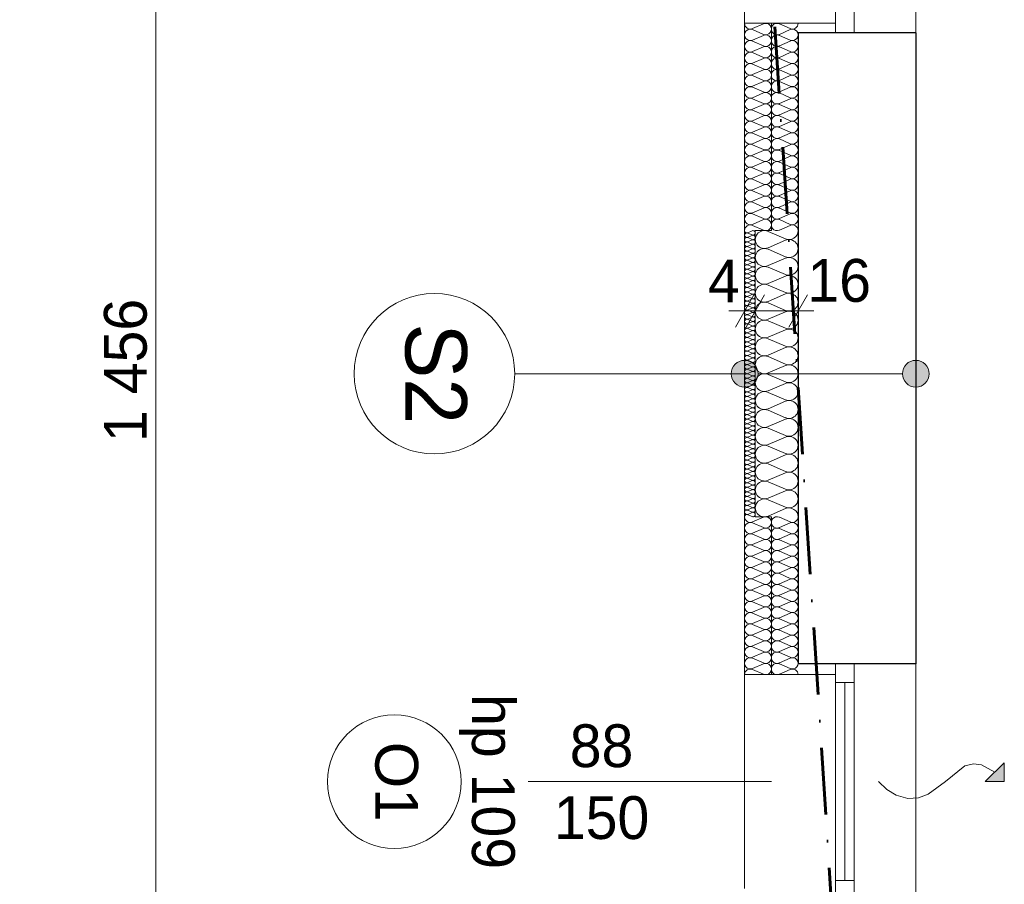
# Model space of a CAD drawing. Extents: x -613240 to -325500, y -25863 to 152403.
# Tile 45 of 254: x -433196 to -429514, y 28129 to 31361. Entities that reach past the tile are written whole.
import ezdxf

# ---------------------------------------------------------------- set-up
doc = ezdxf.new("R2010")
doc.units = 0
doc.header["$MEASUREMENT"] = 0
doc.linetypes.add('Kreski i kropki', pattern=[450, 250, -100, 0, -100])
for name, color, linetype in [('A-Okna', 7, 'Continuous'), ('Arch ocieplenie', 7, 'Continuous'), ('Arch opisy', 7, 'Continuous'), ('Inwent Izolacje', 7, 'Continuous'), ('INWENT WYMIARY', 7, 'Continuous')]:
    doc.layers.add(name, color=color, linetype=linetype)
for name, color, linetype, lineweight, true_color in [('A-Okna_Nr_Pióra__9', 7, 'Continuous', 13, 0x3dad99), ('Arch ocieplenie_Nr_Pióra__9', 7, 'Continuous', 13, 0x3dad99), ('Arch opisy okien_Nr_Pióra__9', 7, 'Continuous', 13, 0x3dad99), ('Arch opisy_Nr_Pióra__9', 7, 'Continuous', 13, 0x3dad99), ('Arch wykończenie_Nr_Pióra__3', 7, 'Continuous', 18, 0xff6600), ('Inwent Izolacje_Nr_Pióra__2', 7, 'Continuous', 13, 0x7f7f7f), ('INWENT.ŚCIANY_Nr_Pióra__2', 7, 'Continuous', 13, 0x7f7f7f)]:
    doc.layers.add(name, color=color, linetype=linetype, lineweight=lineweight, true_color=true_color)
for name, color, linetype, lineweight in [('Arch opisy_Nr_Pióra__1', 7, 'Continuous', 25), ('Arch opisy_Nr_Pióra__21', 7, 'Continuous', 9), ('INWENT KONST. DREWNIANA_Nr_Pióra__20', 1, 'Continuous', 60), ('INWENT WYMIARY_Nr_Pióra__21', 7, 'Continuous', 9), ('INWENT. OKNA_Nr_Pióra__21', 7, 'Continuous', 9), ('INWENT. OKNA_Nr_Pióra__5', 7, 'Continuous', 13), ('INWENT.ŚCIANY_Nr_Pióra__1', 7, 'Continuous', 25), ('INWENT.ŚCIANY_Nr_Pióra__21', 7, 'Continuous', 9)]:
    doc.layers.add(name, color=color, linetype=linetype, lineweight=lineweight)
doc.styles.add('GENERATED_STYLE_1', font='txt')
doc.styles.add('GENERATED_STYLE_10', font='arial.ttf')
doc.styles.add('GENERATED_STYLE_5', font='txt')
doc.dimstyles.new('GENERATED_STYLE__2', dxfattribs={"dimtxt": 160.000002, "dimasz": 91.2, "dimexe": 0.18, "dimexo": 0, "dimgap": 0.09, "dimtad": 1, "dimtih": 1, "dimtoh": 1, "dimdec": 0, "dimlfac": 0.1, "dimzin": 0, "dimdsep": 46, "dimtxsty": 'GENERATED_STYLE_1', "dimblk": 'ARROWHEAD_2', "dimblk1": 'ARROWHEAD_2', "dimblk2": 'ARROWHEAD_2', "dimcen": 0.09, "dimclrd": 7, "dimclre": 7, "dimclrt": 7, "dimazin": 0, "dimtfac": 1, "dimtdec": 4, "dimtmove": 0, "dimatfit": 3, "dimfxl": 0, "dimtolj": 1, "dimtzin": 0, "dimarcsym": 0})
doc.dimstyles.new('GENERATED_STYLE__3', dxfattribs={"dimtxt": 160.000002, "dimasz": 91.2, "dimexe": 0.18, "dimexo": 0, "dimgap": 0.09, "dimtad": 1, "dimdec": 0, "dimlfac": 0.1, "dimzin": 0, "dimdsep": 46, "dimtxsty": 'GENERATED_STYLE_1', "dimblk": 'ARROWHEAD_2', "dimblk1": 'ARROWHEAD_2', "dimblk2": 'ARROWHEAD_2', "dimcen": 0.09, "dimclrd": 7, "dimclre": 7, "dimclrt": 7, "dimazin": 0, "dimtfac": 1, "dimtdec": 4, "dimtmove": 0, "dimatfit": 3, "dimfxl": 0, "dimtolj": 1, "dimtzin": 0, "dimarcsym": 0})

# ---------------------------------------------------------------- blocks, each defined once
blk = doc.blocks.new('Izolacja cieplna 14_13', base_point=(-430484.9, 30572.6))
at = {"layer": 'Arch ocieplenie_Nr_Pióra__9', "linetype": 'Continuous'}
for p, q in [((-430456.9, 30571.9), (-430473, 30564.8)), ((-430473, 30563.4), (-430456.9, 30556.3)), ((-430456.9, 30554.9), (-430473, 30547.8)), ((-430473, 30546.4), (-430456.9, 30539.4)), ((-430456.9, 30537.9), (-430473, 30530.9)), ((-430473, 30529.4), (-430456.9, 30522.4)), ((-430456.9, 30520.9), (-430473, 30513.9)), ((-430473, 30512.5), (-430456.9, 30505.4)), ((-430456.9, 30504), (-430473, 30496.9)), ((-430473, 30495.5), (-430456.9, 30488.4)), ((-430456.9, 30487), (-430473, 30479.9)), ((-430473, 30478.5), (-430456.9, 30471.4)), ((-430456.9, 30470), (-430473, 30462.9)), ((-430473, 30461.5), (-430456.9, 30454.4)), ((-430456.9, 30453), (-430473, 30445.9)), ((-430473, 30444.5), (-430456.9, 30437.5)), ((-430456.9, 30436), (-430473, 30429)), ((-430473, 30427.5), (-430456.9, 30420.5)), ((-430456.9, 30419), (-430473, 30412)), ((-430473, 30410.5), (-430456.9, 30403.5)), ((-430456.9, 30402.1), (-430473, 30395)), ((-430473, 30393.6), (-430456.9, 30386.5)), ((-430456.9, 30385.1), (-430473, 30378)), ((-430473, 30376.6), (-430456.9, 30369.5)), ((-430456.9, 30368.1), (-430473, 30361)), ((-430473, 30359.6), (-430456.9, 30352.5)), ((-430456.9, 30351.1), (-430473, 30344)), ((-430473, 30342.6), (-430456.9, 30335.5)), ((-430456.9, 30334.1), (-430473, 30327.1)), ((-430473, 30325.6), (-430456.9, 30318.6)), ((-430456.9, 30317.1), (-430473, 30310.1)), ((-430473, 30308.6), (-430456.9, 30301.6)), ((-430456.9, 30300.2), (-430473, 30293.1)), ((-430473, 30291.7), (-430456.9, 30284.6)), ((-430456.9, 30283.2), (-430473, 30276.1)), ((-430473, 30274.7), (-430456.9, 30267.6)), ((-430456.9, 30266.2), (-430473, 30259.1)), ((-430473, 30257.7), (-430456.9, 30250.6)), ((-430456.9, 30249.2), (-430473, 30242.1)), ((-430473, 30240.7), (-430456.9, 30233.6)), ((-430456.9, 30232.2), (-430473, 30225.2)), ((-430473, 30223.7), (-430456.9, 30216.7)), ((-430456.9, 30215.2), (-430473, 30208.2)), ((-430473, 30206.7), (-430456.9, 30199.7)), ((-430456.9, 30198.2), (-430473, 30191.2)), ((-430473, 30189.8), (-430456.9, 30182.7)), ((-430456.9, 30181.3), (-430473, 30174.2)), ((-430473, 30172.8), (-430456.9, 30165.7)), ((-430456.9, 30164.3), (-430473, 30157.2)), ((-430473, 30155.8), (-430456.9, 30148.7)), ((-430456.9, 30147.3), (-430473, 30140.2)), ((-430473, 30138.8), (-430456.9, 30131.7)), ((-430456.9, 30130.3), (-430473, 30123.2)), ((-430473, 30121.8), (-430456.9, 30114.8)), ((-430456.9, 30113.3), (-430473, 30106.3)), ((-430473, 30104.8), (-430456.9, 30097.8)), ((-430456.9, 30096.3), (-430473, 30089.3)), ((-430473, 30087.9), (-430456.9, 30080.8)), ((-430456.9, 30079.4), (-430473, 30072.3)), ((-430473, 30070.9), (-430456.9, 30063.8)), ((-430456.9, 30062.4), (-430473, 30055.3)), ((-430473, 30053.9), (-430456.9, 30046.8)), ((-430456.9, 30045.4), (-430473, 30038.3)), ((-430473, 30036.9), (-430456.9, 30029.8)), ((-430456.9, 30028.4), (-430473, 30021.3)), ((-430473, 30019.9), (-430456.9, 30012.8)), ((-430456.9, 30011.4), (-430473, 30004.4)), ((-430473, 30002.9), (-430456.9, 29995.9)), ((-430456.9, 29994.4), (-430473, 29987.4)), ((-430473, 29985.9), (-430456.9, 29978.9)), ((-430456.9, 29977.5), (-430473, 29970.4)), ((-430473, 29969), (-430456.9, 29961.9)), ((-430456.9, 29960.5), (-430473, 29953.4)), ((-430473, 29952), (-430456.9, 29944.9)), ((-430456.9, 29943.5), (-430473, 29936.4)), ((-430473, 29935), (-430456.9, 29927.9)), ((-430456.9, 29926.5), (-430473, 29919.4)), ((-430473, 29918), (-430456.9, 29910.9)), ((-430456.9, 29909.5), (-430473, 29902.5)), ((-430473, 29901), (-430456.9, 29894)), ((-430456.9, 29892.5), (-430473, 29885.5)), ((-430473, 29884), (-430456.9, 29877)), ((-430456.9, 29875.5), (-430473, 29868.5)), ((-430473, 29867.1), (-430456.9, 29860)), ((-430456.9, 29858.6), (-430473, 29851.5)), ((-430473, 29850.1), (-430456.9, 29843)), ((-430456.9, 29841.6), (-430473, 29834.5)), ((-430473, 29833.1), (-430456.9, 29826)), ((-430456.9, 29824.6), (-430473, 29817.5)), ((-430473, 29816.1), (-430456.9, 29809)), ((-430456.9, 29807.6), (-430473, 29800.5)), ((-430473, 29799.1), (-430456.9, 29792.1)), ((-430456.9, 29790.6), (-430473, 29783.6)), ((-430473, 29782.1), (-430456.9, 29775.1)), ((-430456.9, 29773.6), (-430473, 29766.6)), ((-430473, 29765.2), (-430456.9, 29758.1)), ((-430456.9, 29756.7), (-430473, 29749.6)), ((-430473, 29748.2), (-430456.9, 29741.1)), ((-430456.9, 29739.7), (-430473, 29732.6)), ((-430473, 29731.2), (-430456.9, 29724.1)), ((-430456.9, 29722.7), (-430473, 29715.6)), ((-430473, 29714.2), (-430456.9, 29707.1)), ((-430456.9, 29705.7), (-430473, 29698.6)), ((-430473, 29697.2), (-430456.9, 29690.2)), ((-430456.9, 29688.7), (-430473, 29681.7)), ((-430473, 29680.2), (-430456.9, 29673.2)), ((-430456.9, 29671.7), (-430473, 29664.7)), ((-430473, 29663.2), (-430456.9, 29656.2)), ((-430456.9, 29654.8), (-430473, 29647.7)), ((-430473, 29646.3), (-430456.9, 29639.2)), ((-430456.9, 29637.8), (-430473, 29630.7)), ((-430473, 29629.3), (-430456.9, 29622.2)), ((-430456.9, 29620.8), (-430473, 29613.7)), ((-430473, 29612.3), (-430456.9, 29605.2)), ((-430456.9, 29603.8), (-430473, 29596.7)), ((-430473, 29595.3), (-430456.9, 29588.2)), ((-430456.9, 29586.8), (-430473, 29579.8)), ((-430473, 29578.3), (-430456.9, 29571.3)), ((-430456.9, 29569.8), (-430473, 29562.8)), ((-430473, 29561.3), (-430456.9, 29554.3)), ((-430456.9, 29552.9), (-430473, 29545.8)), ((-430473, 29544.4), (-430456.9, 29537.3)), ((-430456.9, 29535.9), (-430473, 29528.8)), ((-430473, 29527.4), (-430456.9, 29520.3)), ((-430456.9, 29518.9), (-430473, 29511.8)), ((-430473, 29510.4), (-430456.9, 29503.3))]:
    blk.add_line(p, q, dxfattribs=at)
for centre, start_param, end_param in [((-430476.4, 30555.6), 1.158004, 5.125183), ((-430476.4, 30572.6), 3.141593, 5.125182), ((-430453.5, 30564.1), 4.299595, 8.266775), ((-430476.4, 30538.6), 1.158004, 5.125183), ((-430476.4, 30521.7), 1.158004, 5.125183), ((-430453.5, 30547.1), 4.299595, 8.266775), ((-430453.5, 30530.2), 4.299595, 8.266775), ((-430453.5, 30513.2), 4.299595, 8.266775), ((-430476.4, 30504.7), 1.158004, 5.125183), ((-430476.4, 30487.7), 1.158004, 5.125183), ((-430453.5, 30496.2), 4.299595, 8.266775), ((-430453.5, 30479.2), 4.299595, 8.266775), ((-430476.4, 30470.7), 1.158004, 5.125183), ((-430476.4, 30453.7), 1.158004, 5.125183), ((-430453.5, 30462.2), 4.299595, 8.266775), ((-430453.5, 30445.2), 4.299595, 8.266775), ((-430476.4, 30436.7), 1.158004, 5.125183), ((-430476.4, 30419.8), 1.158004, 5.125183), ((-430476.4, 30402.8), 1.158004, 5.125183), ((-430453.5, 30428.2), 4.299595, 8.266775), ((-430453.5, 30411.3), 4.299595, 8.266775), ((-430476.4, 30385.8), 1.158004, 5.125183), ((-430476.4, 30368.8), 1.158004, 5.125183), ((-430453.5, 30394.3), 4.299595, 8.266775), ((-430453.5, 30377.3), 4.299595, 8.266775), ((-430476.4, 30351.8), 1.158004, 5.125183), ((-430476.4, 30334.8), 1.158004, 5.125183), ((-430453.5, 30360.3), 4.299595, 8.266775), ((-430453.5, 30343.3), 4.299595, 8.266775), ((-430476.4, 30317.8), 1.158004, 5.125183), ((-430476.4, 30300.9), 1.158004, 5.125183), ((-430453.5, 30326.3), 4.299595, 8.266775), ((-430453.5, 30309.4), 4.299595, 8.266775), ((-430453.5, 30292.4), 4.299595, 8.266775), ((-430476.4, 30283.9), 1.158004, 5.125183), ((-430476.4, 30266.9), 1.158004, 5.125183), ((-430453.5, 30275.4), 4.299595, 8.266775), ((-430453.5, 30258.4), 4.299595, 8.266775), ((-430476.4, 30249.9), 1.158004, 5.125183), ((-430476.4, 30232.9), 1.158004, 5.125183), ((-430453.5, 30241.4), 4.299595, 8.266775), ((-430453.5, 30224.4), 4.299595, 8.266775), ((-430476.4, 30215.9), 1.158004, 5.125183), ((-430476.4, 30199), 1.158004, 5.125183), ((-430476.4, 30182), 1.158004, 5.125183), ((-430453.5, 30207.5), 4.299595, 8.266775), ((-430453.5, 30190.5), 4.299595, 8.266775), ((-430476.4, 30165), 1.158004, 5.125183), ((-430476.4, 30148), 1.158004, 5.125183), ((-430453.5, 30173.5), 4.299595, 8.266775), ((-430453.5, 30156.5), 4.299595, 8.266775), ((-430476.4, 30131), 1.158004, 5.125183), ((-430476.4, 30114), 1.158004, 5.125183), ((-430453.5, 30139.5), 4.299595, 8.266775), ((-430453.5, 30122.5), 4.299595, 8.266775), ((-430476.4, 30097.1), 1.158004, 5.125183), ((-430476.4, 30080.1), 1.158004, 5.125183), ((-430453.5, 30105.5), 4.299595, 8.266775), ((-430453.5, 30088.6), 4.299595, 8.266775), ((-430453.5, 30071.6), 4.299595, 8.266775), ((-430476.4, 30063.1), 1.158004, 5.125183), ((-430476.4, 30046.1), 1.158004, 5.125183), ((-430453.5, 30054.6), 4.299595, 8.266775), ((-430453.5, 30037.6), 4.299595, 8.266775), ((-430476.4, 30029.1), 1.158004, 5.125183), ((-430476.4, 30012.1), 1.158004, 5.125183), ((-430453.5, 30020.6), 4.299595, 8.266775), ((-430453.5, 30003.6), 4.299595, 8.266775), ((-430476.4, 29995.2), 1.158004, 5.125183), ((-430476.4, 29978.2), 1.158004, 5.125183), ((-430476.4, 29961.2), 1.158004, 5.125183), ((-430453.5, 29986.7), 4.299595, 8.266775), ((-430453.5, 29969.7), 4.299595, 8.266775), ((-430476.4, 29944.2), 1.158004, 5.125183), ((-430476.4, 29927.2), 1.158004, 5.125183), ((-430453.5, 29952.7), 4.299595, 8.266775), ((-430453.5, 29935.7), 4.299595, 8.266775), ((-430476.4, 29910.2), 1.158004, 5.125183), ((-430476.4, 29893.2), 1.158004, 5.125183), ((-430453.5, 29918.7), 4.299595, 8.266775), ((-430453.5, 29901.7), 4.299595, 8.266775), ((-430476.4, 29876.3), 1.158004, 5.125183), ((-430476.4, 29859.3), 1.158004, 5.125183), ((-430453.5, 29884.8), 4.299595, 8.266775), ((-430453.5, 29867.8), 4.299595, 8.266775), ((-430453.5, 29850.8), 4.299595, 8.266775), ((-430476.4, 29842.3), 1.158004, 5.125183), ((-430476.4, 29825.3), 1.158004, 5.125183), ((-430453.5, 29833.8), 4.299595, 8.266775), ((-430453.5, 29816.8), 4.299595, 8.266775), ((-430476.4, 29808.3), 1.158004, 5.125183), ((-430476.4, 29791.3), 1.158004, 5.125183), ((-430453.5, 29799.8), 4.299595, 8.266775), ((-430453.5, 29782.8), 4.299595, 8.266775), ((-430476.4, 29774.4), 1.158004, 5.125183), ((-430476.4, 29757.4), 1.158004, 5.125183), ((-430476.4, 29740.4), 1.158004, 5.125183), ((-430453.5, 29765.9), 4.299595, 8.266775), ((-430453.5, 29748.9), 4.299595, 8.266775), ((-430476.4, 29723.4), 1.158004, 5.125183), ((-430476.4, 29706.4), 1.158004, 5.125183), ((-430453.5, 29731.9), 4.299595, 8.266775), ((-430453.5, 29714.9), 4.299595, 8.266775), ((-430476.4, 29689.4), 1.158004, 5.125183), ((-430476.4, 29672.5), 1.158004, 5.125183), ((-430453.5, 29697.9), 4.299595, 8.266775), ((-430453.5, 29680.9), 4.299595, 8.266775), ((-430476.4, 29655.5), 1.158004, 5.125183), ((-430476.4, 29638.5), 1.158004, 5.125183), ((-430453.5, 29664), 4.299595, 8.266775), ((-430453.5, 29647), 4.299595, 8.266775), ((-430453.5, 29630), 4.299595, 8.266775), ((-430476.4, 29621.5), 1.158004, 5.125183), ((-430476.4, 29604.5), 1.158004, 5.125183), ((-430453.5, 29613), 4.299595, 8.266775), ((-430453.5, 29596), 4.299595, 8.266775), ((-430476.4, 29587.5), 1.158004, 5.125183), ((-430476.4, 29570.5), 1.158004, 5.125183), ((-430453.5, 29579), 4.299595, 8.266775), ((-430453.5, 29562.1), 4.299595, 8.266775), ((-430476.4, 29553.6), 1.158004, 5.125183), ((-430476.4, 29536.6), 1.158004, 5.125183), ((-430476.4, 29519.6), 1.158004, 5.125183), ((-430453.5, 29545.1), 4.299595, 8.266775), ((-430453.5, 29528.1), 4.299595, 8.266775), ((-430476.4, 29502.6), 1.158004, 3.141593), ((-430453.5, 29511.1), 4.299595, 8.266775)]:
    blk.add_ellipse(centre, major_axis=(8.51, 0), ratio=0.99823, start_param=start_param, end_param=end_param, dxfattribs=at)
blk = doc.blocks.new('Izolacja cieplna 14_15', base_point=(-430484.9, 29502.6))
at = {"layer": 'Arch ocieplenie_Nr_Pióra__9', "linetype": 'Continuous'}
for p, q in [((-430414.7, 29500.8), (-430455.1, 29483.3)), ((-430455.1, 29479.8), (-430414.7, 29462.2)), ((-430414.7, 29458.7), (-430455.1, 29441.2)), ((-430455.1, 29437.6), (-430414.7, 29420.1)), ((-430414.7, 29416.6), (-430455.1, 29399)), ((-430455.1, 29395.5), (-430414.7, 29378)), ((-430414.7, 29374.4), (-430455.1, 29356.9)), ((-430455.1, 29353.3), (-430414.7, 29335.8)), ((-430414.7, 29332.3), (-430455.1, 29314.7)), ((-430455.1, 29311.2), (-430414.7, 29293.7)), ((-430414.7, 29290.1), (-430455.1, 29272.6)), ((-430455.1, 29269.1), (-430414.7, 29251.5)), ((-430414.7, 29248), (-430455.1, 29230.5)), ((-430455.1, 29226.9), (-430414.7, 29209.4)), ((-430414.7, 29205.8), (-430455.1, 29188.3)), ((-430455.1, 29184.8), (-430414.7, 29167.2)), ((-430414.7, 29163.7), (-430455.1, 29146.2)), ((-430455.1, 29142.6), (-430414.7, 29125.1)), ((-430414.7, 29121.6), (-430455.1, 29104)), ((-430455.1, 29100.5), (-430414.7, 29083)), ((-430414.7, 29079.4), (-430455.1, 29061.9)), ((-430455.1, 29058.3), (-430414.7, 29040.8)), ((-430414.7, 29037.3), (-430455.1, 29019.7)), ((-430455.1, 29016.2), (-430414.7, 28998.7)), ((-430414.7, 28995.1), (-430455.1, 28977.6)), ((-430455.1, 28974.1), (-430414.7, 28956.5)), ((-430414.7, 28953), (-430455.1, 28935.5)), ((-430455.1, 28931.9), (-430414.7, 28914.4))]:
    blk.add_line(p, q, dxfattribs=at)
for centre, start_param, end_param in [((-430463.7, 29502.6), 3.141593, 5.125182), ((-430406.2, 29481.5), 4.299595, 8.266775), ((-430463.7, 29460.5), 1.158004, 5.125183), ((-430406.2, 29439.4), 4.299595, 8.266775), ((-430463.7, 29418.3), 1.158004, 5.125183), ((-430406.2, 29397.3), 4.299595, 8.266775), ((-430463.7, 29376.2), 1.158004, 5.125183), ((-430463.7, 29334), 1.158004, 5.125183), ((-430406.2, 29355.1), 4.299595, 8.266775), ((-430463.7, 29291.9), 1.158004, 5.125183), ((-430406.2, 29313), 4.299595, 8.266775), ((-430463.7, 29249.8), 1.158004, 5.125183), ((-430406.2, 29270.8), 4.299595, 8.266775), ((-430406.2, 29228.7), 4.299595, 8.266775), ((-430463.7, 29207.6), 1.158004, 5.125183), ((-430406.2, 29186.5), 4.299595, 8.266775), ((-430463.7, 29165.5), 1.158004, 5.125183), ((-430406.2, 29144.4), 4.299595, 8.266775), ((-430463.7, 29123.3), 1.158004, 5.125183), ((-430406.2, 29102.3), 4.299595, 8.266775), ((-430463.7, 29081.2), 1.158004, 5.125183), ((-430463.7, 29039), 1.158004, 5.125183), ((-430406.2, 29060.1), 4.299595, 8.266775), ((-430463.7, 28996.9), 1.158004, 5.125183), ((-430406.2, 29018), 4.299595, 8.266775), ((-430463.7, 28954.8), 1.158004, 5.125183), ((-430406.2, 28975.8), 4.299595, 8.266775), ((-430406.2, 28933.7), 4.299595, 8.266775), ((-430463.7, 28912.6), 1.158004, 3.141593)]:
    blk.add_ellipse(centre, major_axis=(21.3, 0), ratio=0.990766, start_param=start_param, end_param=end_param, dxfattribs=at)
blk = doc.blocks.new('Izolacja cieplna 14_16', base_point=(-430484.9, 31347.6))
at = {"layer": 'Arch ocieplenie_Nr_Pióra__9', "linetype": 'Continuous'}
for p, q in [((-430414.7, 31345.8), (-430455.1, 31327.9)), ((-430455.1, 31324.3), (-430414.7, 31306.4)), ((-430414.7, 31302.7), (-430455.1, 31284.8)), ((-430455.1, 31281.2), (-430414.7, 31263.3)), ((-430414.7, 31259.7), (-430455.1, 31241.8)), ((-430455.1, 31238.2), (-430414.7, 31220.3)), ((-430414.7, 31216.6), (-430455.1, 31198.7)), ((-430455.1, 31195.1), (-430414.7, 31177.2)), ((-430414.7, 31173.6), (-430455.1, 31155.7)), ((-430455.1, 31152.1), (-430414.7, 31134.1)), ((-430414.7, 31130.5), (-430455.1, 31112.6)), ((-430455.1, 31109), (-430414.7, 31091.1)), ((-430414.7, 31087.5), (-430455.1, 31069.6)), ((-430455.1, 31065.9), (-430414.7, 31048)), ((-430414.7, 31044.4), (-430455.1, 31026.5)), ((-430455.1, 31022.9), (-430414.7, 31005)), ((-430414.7, 31001.4), (-430455.1, 30983.4)), ((-430455.1, 30979.8), (-430414.7, 30961.9)), ((-430414.7, 30958.3), (-430455.1, 30940.4)), ((-430455.1, 30936.8), (-430414.7, 30918.9)), ((-430414.7, 30915.2), (-430455.1, 30897.3)), ((-430455.1, 30893.7), (-430414.7, 30875.8)), ((-430414.7, 30872.2), (-430455.1, 30854.3)), ((-430455.1, 30850.7), (-430414.7, 30832.8)), ((-430414.7, 30829.1), (-430455.1, 30811.2)), ((-430455.1, 30807.6), (-430414.7, 30789.7)), ((-430414.7, 30786.1), (-430455.1, 30768.2)), ((-430455.1, 30764.6), (-430414.7, 30746.6)), ((-430414.7, 30743), (-430455.1, 30725.1)), ((-430455.1, 30721.5), (-430414.7, 30703.6)), ((-430414.7, 30700), (-430455.1, 30682.1)), ((-430455.1, 30678.4), (-430414.7, 30660.5)), ((-430414.7, 30656.9), (-430455.1, 30639)), ((-430455.1, 30635.4), (-430414.7, 30617.5)), ((-430414.7, 30613.9), (-430455.1, 30595.9)), ((-430455.1, 30592.3), (-430414.7, 30574.4))]:
    blk.add_line(p, q, dxfattribs=at)
for centre, start_param, end_param in [((-430463.7, 31347.6), 4.712389, 6.695979), ((-430406.2, 31326.1), 5.870392, 9.837571), ((-430463.7, 31304.6), 2.7288, 6.695979), ((-430406.2, 31283), 5.870392, 9.837571), ((-430463.7, 31261.5), 2.7288, 6.695979), ((-430406.2, 31240), 5.870392, 9.837571), ((-430463.7, 31218.4), 2.7288, 6.695979), ((-430406.2, 31196.9), 5.870392, 9.837571), ((-430463.7, 31175.4), 2.7288, 6.695979), ((-430463.7, 31132.3), 2.7288, 6.695979), ((-430406.2, 31153.9), 5.870392, 9.837571), ((-430463.7, 31089.3), 2.7288, 6.695979), ((-430406.2, 31110.8), 5.870392, 9.837571), ((-430406.2, 31067.8), 5.870392, 9.837571), ((-430463.7, 31046.2), 2.7288, 6.695979), ((-430406.2, 31024.7), 5.870392, 9.837571), ((-430463.7, 31003.2), 2.7288, 6.695979), ((-430406.2, 30981.6), 5.870392, 9.837571), ((-430463.7, 30960.1), 2.7288, 6.695979), ((-430406.2, 30938.6), 5.870392, 9.837571), ((-430463.7, 30917.1), 2.7288, 6.695979), ((-430463.7, 30874), 2.7288, 6.695979), ((-430406.2, 30895.5), 5.870392, 9.837571), ((-430463.7, 30830.9), 2.7288, 6.695979), ((-430406.2, 30852.5), 5.870392, 9.837571), ((-430406.2, 30809.4), 5.870392, 9.837571), ((-430463.7, 30787.9), 2.7288, 6.695979), ((-430406.2, 30766.4), 5.870392, 9.837571), ((-430463.7, 30744.8), 2.7288, 6.695979), ((-430406.2, 30723.3), 5.870392, 9.837571), ((-430463.7, 30701.8), 2.7288, 6.695979), ((-430463.7, 30658.7), 2.7288, 6.695979), ((-430406.2, 30680.3), 5.870392, 9.837571), ((-430463.7, 30615.7), 2.7288, 6.695979), ((-430406.2, 30637.2), 5.870392, 9.837571), ((-430463.7, 30572.6), 2.7288, 4.712389), ((-430406.2, 30594.1), 5.870392, 9.837571)]:
    blk.add_ellipse(centre, major_axis=(0, -21.5), ratio=0.987924, start_param=start_param, end_param=end_param, dxfattribs=at)
blk = doc.blocks.new('Izolacja cieplna 14_266', base_point=(-430284.9, 30572.6))
at = {"layer": 'Inwent Izolacje_Nr_Pióra__2', "linetype": 'Continuous'}
for p, q in [((-430314.7, 31327.9), (-430355.1, 31345.8)), ((-430355.1, 31306.4), (-430314.7, 31324.3)), ((-430314.7, 31284.8), (-430355.1, 31302.7)), ((-430355.1, 31263.3), (-430314.7, 31281.2)), ((-430314.7, 31241.8), (-430355.1, 31259.7)), ((-430355.1, 31220.3), (-430314.7, 31238.2)), ((-430314.7, 31198.7), (-430355.1, 31216.6)), ((-430355.1, 31177.2), (-430314.7, 31195.1)), ((-430314.7, 31155.7), (-430355.1, 31173.6)), ((-430355.1, 31134.1), (-430314.7, 31152.1)), ((-430314.7, 31112.6), (-430355.1, 31130.5)), ((-430355.1, 31091.1), (-430314.7, 31109)), ((-430314.7, 31069.6), (-430355.1, 31087.5)), ((-430355.1, 31048), (-430314.7, 31065.9)), ((-430314.7, 31026.5), (-430355.1, 31044.4)), ((-430355.1, 31005), (-430314.7, 31022.9)), ((-430314.7, 30983.4), (-430355.1, 31001.4)), ((-430355.1, 30961.9), (-430314.7, 30979.8)), ((-430314.7, 30940.4), (-430355.1, 30958.3)), ((-430355.1, 30918.9), (-430314.7, 30936.8)), ((-430314.7, 30897.3), (-430355.1, 30915.2)), ((-430355.1, 30875.8), (-430314.7, 30893.7)), ((-430314.7, 30854.3), (-430355.1, 30872.2)), ((-430355.1, 30832.8), (-430314.7, 30850.7)), ((-430314.7, 30811.2), (-430355.1, 30829.1)), ((-430355.1, 30789.7), (-430314.7, 30807.6)), ((-430314.7, 30768.2), (-430355.1, 30786.1)), ((-430355.1, 30746.6), (-430314.7, 30764.6)), ((-430314.7, 30725.1), (-430355.1, 30743)), ((-430355.1, 30703.6), (-430314.7, 30721.5)), ((-430314.7, 30682.1), (-430355.1, 30700)), ((-430355.1, 30660.5), (-430314.7, 30678.4)), ((-430314.7, 30639), (-430355.1, 30656.9)), ((-430355.1, 30617.5), (-430314.7, 30635.4)), ((-430314.7, 30595.9), (-430355.1, 30613.9)), ((-430355.1, 30574.4), (-430314.7, 30592.3))]:
    blk.add_line(p, q, dxfattribs=at)
for centre, start_param, end_param in [((-430363.7, 31326.1), 5.870392, 9.837571), ((-430306.2, 31347.6), 2.7288, 4.712389), ((-430363.7, 31283), 5.870392, 9.837571), ((-430306.2, 31304.6), 2.7288, 6.695979), ((-430363.7, 31240), 5.870392, 9.837571), ((-430306.2, 31261.5), 2.7288, 6.695979), ((-430363.7, 31196.9), 5.870392, 9.837571), ((-430306.2, 31218.4), 2.7288, 6.695979), ((-430306.2, 31175.4), 2.7288, 6.695979), ((-430363.7, 31153.9), 5.870392, 9.837571), ((-430306.2, 31132.3), 2.7288, 6.695979), ((-430363.7, 31110.8), 5.870392, 9.837571), ((-430306.2, 31089.3), 2.7288, 6.695979), ((-430363.7, 31067.7), 5.870392, 9.837571), ((-430363.7, 31024.7), 5.870392, 9.837571), ((-430306.2, 31046.2), 2.7288, 6.695979), ((-430363.7, 30981.6), 5.870392, 9.837571), ((-430306.2, 31003.2), 2.7288, 6.695979), ((-430363.7, 30938.6), 5.870392, 9.837571), ((-430306.2, 30960.1), 2.7288, 6.695979), ((-430306.2, 30917.1), 2.7288, 6.695979), ((-430363.7, 30895.5), 5.870392, 9.837571), ((-430306.2, 30874), 2.7288, 6.695979), ((-430363.7, 30852.5), 5.870392, 9.837571), ((-430306.2, 30830.9), 2.7288, 6.695979), ((-430363.7, 30809.4), 5.870392, 9.837571), ((-430363.7, 30766.4), 5.870392, 9.837571), ((-430306.2, 30787.9), 2.7288, 6.695979), ((-430363.7, 30723.3), 5.870392, 9.837571), ((-430306.2, 30744.8), 2.7288, 6.695979), ((-430306.2, 30701.8), 2.7288, 6.695979), ((-430363.7, 30680.2), 5.870392, 9.837571), ((-430306.2, 30658.7), 2.7288, 6.695979), ((-430363.7, 30637.2), 5.870392, 9.837571), ((-430306.2, 30615.7), 2.7288, 6.695979), ((-430363.7, 30594.1), 5.870392, 9.837571), ((-430306.2, 30572.6), 4.712389, 6.695979)]:
    blk.add_ellipse(centre, major_axis=(0, 21.5), ratio=0.987924, start_param=start_param, end_param=end_param, dxfattribs=at)
blk = doc.blocks.new('Izolacja cieplna 14_267', base_point=(-430284.9, 28912.6))
at = {"layer": 'Inwent Izolacje_Nr_Pióra__2', "linetype": 'Continuous'}
for p, q in [((-430314.7, 29483.3), (-430355.1, 29500.8)), ((-430355.1, 29462.2), (-430314.7, 29479.8)), ((-430314.7, 29441.2), (-430355.1, 29458.7)), ((-430355.1, 29420.1), (-430314.7, 29437.6)), ((-430314.7, 29399), (-430355.1, 29416.6)), ((-430355.1, 29378), (-430314.7, 29395.5)), ((-430314.7, 29356.9), (-430355.1, 29374.4)), ((-430355.1, 29335.8), (-430314.7, 29353.3)), ((-430314.7, 29314.7), (-430355.1, 29332.3)), ((-430355.1, 29293.7), (-430314.7, 29311.2)), ((-430314.7, 29272.6), (-430355.1, 29290.1)), ((-430355.1, 29251.5), (-430314.7, 29269.1)), ((-430314.7, 29230.5), (-430355.1, 29248)), ((-430355.1, 29209.4), (-430314.7, 29226.9)), ((-430314.7, 29188.3), (-430355.1, 29205.8)), ((-430355.1, 29167.2), (-430314.7, 29184.8)), ((-430314.7, 29146.2), (-430355.1, 29163.7)), ((-430355.1, 29125.1), (-430314.7, 29142.6)), ((-430314.7, 29104), (-430355.1, 29121.6)), ((-430355.1, 29083), (-430314.7, 29100.5)), ((-430314.7, 29061.9), (-430355.1, 29079.4)), ((-430355.1, 29040.8), (-430314.7, 29058.3)), ((-430314.7, 29019.7), (-430355.1, 29037.3)), ((-430355.1, 28998.7), (-430314.7, 29016.2)), ((-430314.7, 28977.6), (-430355.1, 28995.1)), ((-430355.1, 28956.5), (-430314.7, 28974.1)), ((-430314.7, 28935.5), (-430355.1, 28953)), ((-430355.1, 28914.4), (-430314.7, 28931.9))]:
    blk.add_line(p, q, dxfattribs=at)
for centre, start_param, end_param in [((-430363.7, 29481.5), 4.299595, 8.266775), ((-430306.2, 29502.6), 1.158004, 3.141593), ((-430363.7, 29439.4), 4.299595, 8.266775), ((-430306.2, 29460.5), 1.158004, 5.125183), ((-430363.7, 29397.3), 4.299595, 8.266775), ((-430306.2, 29418.3), 1.158004, 5.125183), ((-430306.2, 29376.2), 1.158004, 5.125183), ((-430363.7, 29355.1), 4.299595, 8.266775), ((-430306.2, 29334), 1.158004, 5.125183), ((-430363.7, 29313), 4.299595, 8.266775), ((-430306.2, 29291.9), 1.158004, 5.125183), ((-430363.7, 29270.8), 4.299595, 8.266775), ((-430306.2, 29249.8), 1.158004, 5.125183), ((-430363.7, 29228.7), 4.299595, 8.266775), ((-430363.7, 29186.5), 4.299595, 8.266775), ((-430306.2, 29207.6), 1.158004, 5.125183), ((-430363.7, 29144.4), 4.299595, 8.266775), ((-430306.2, 29165.5), 1.158004, 5.125183), ((-430363.7, 29102.3), 4.299595, 8.266775), ((-430306.2, 29123.3), 1.158004, 5.125183), ((-430306.2, 29081.2), 1.158004, 5.125183), ((-430363.7, 29060.1), 4.299595, 8.266775), ((-430306.2, 29039), 1.158004, 5.125183), ((-430363.7, 29018), 4.299595, 8.266775), ((-430306.2, 28996.9), 1.158004, 5.125183), ((-430363.7, 28975.8), 4.299595, 8.266775), ((-430306.2, 28954.8), 1.158004, 5.125183), ((-430363.7, 28933.7), 4.299595, 8.266775), ((-430306.2, 28912.6), 3.141593, 5.125182)]:
    blk.add_ellipse(centre, major_axis=(-21.3, 0), ratio=0.990766, start_param=start_param, end_param=end_param, dxfattribs=at)
blk = doc.blocks.new('Izolacja cieplna 14_268', base_point=(-430284.9, 29502.6))
at = {"layer": 'Inwent Izolacje_Nr_Pióra__2', "linetype": 'Continuous'}
for p, q in [((-430332.6, 30542), (-430397.3, 30569.8)), ((-430397.3, 30508.5), (-430332.6, 30536.4)), ((-430332.6, 30475.1), (-430397.3, 30502.9)), ((-430397.3, 30441.7), (-430332.6, 30469.5)), ((-430332.6, 30408.2), (-430397.3, 30436.1)), ((-430397.3, 30374.8), (-430332.6, 30402.6)), ((-430332.6, 30341.4), (-430397.3, 30369.2)), ((-430397.3, 30307.9), (-430332.6, 30335.7)), ((-430332.6, 30274.5), (-430397.3, 30302.3)), ((-430397.3, 30241), (-430332.6, 30268.9)), ((-430332.6, 30207.6), (-430397.3, 30235.4)), ((-430397.3, 30174.2), (-430332.6, 30202)), ((-430332.6, 30140.7), (-430397.3, 30168.6)), ((-430397.3, 30107.3), (-430332.6, 30135.1)), ((-430332.6, 30073.9), (-430397.3, 30101.7)), ((-430397.3, 30040.4), (-430332.6, 30068.2)), ((-430332.6, 30007), (-430397.3, 30034.8)), ((-430397.3, 29973.5), (-430332.6, 30001.4)), ((-430332.6, 29940.1), (-430397.3, 29967.9)), ((-430397.3, 29906.7), (-430332.6, 29934.5)), ((-430332.6, 29873.2), (-430397.3, 29901.1)), ((-430397.3, 29839.8), (-430332.6, 29867.6)), ((-430332.6, 29806.4), (-430397.3, 29834.2)), ((-430397.3, 29772.9), (-430332.6, 29800.7)), ((-430332.6, 29739.5), (-430397.3, 29767.3)), ((-430397.3, 29706), (-430332.6, 29733.9)), ((-430332.6, 29672.6), (-430397.3, 29700.4)), ((-430397.3, 29639.2), (-430332.6, 29667)), ((-430332.6, 29605.7), (-430397.3, 29633.6)), ((-430397.3, 29572.3), (-430332.6, 29600.1)), ((-430332.6, 29538.9), (-430397.3, 29566.7)), ((-430397.3, 29505.4), (-430332.6, 29533.2))]:
    blk.add_line(p, q, dxfattribs=at)
for centre, start_param, end_param in [((-430410.9, 30539.2), 4.299595, 8.266775), ((-430319, 30572.6), 1.158004, 3.141593), ((-430319, 30505.7), 1.158004, 5.125183), ((-430410.9, 30472.3), 4.299595, 8.266775), ((-430319, 30438.9), 1.158004, 5.125183), ((-430410.9, 30405.4), 4.299595, 8.266775), ((-430410.9, 30338.5), 4.299595, 8.266775), ((-430319, 30372), 1.158004, 5.125183), ((-430319, 30305.1), 1.158004, 5.125183), ((-430410.9, 30271.7), 4.299595, 8.266775), ((-430319, 30238.2), 1.158004, 5.125183), ((-430410.9, 30204.8), 4.299595, 8.266775), ((-430319, 30171.4), 1.158004, 5.125183), ((-430410.9, 30137.9), 4.299595, 8.266775), ((-430319, 30104.5), 1.158004, 5.125183), ((-430410.9, 30071), 4.299595, 8.266775), ((-430319, 30037.6), 1.158004, 5.125183), ((-430410.9, 30004.2), 4.299595, 8.266775), ((-430319, 29970.7), 1.158004, 5.125183), ((-430410.9, 29937.3), 4.299595, 8.266775), ((-430319, 29903.9), 1.158004, 5.125183), ((-430410.9, 29870.4), 4.299595, 8.266775), ((-430319, 29837), 1.158004, 5.125183), ((-430410.9, 29803.5), 4.299595, 8.266775), ((-430319, 29770.1), 1.158004, 5.125183), ((-430410.9, 29736.7), 4.299595, 8.266775), ((-430319, 29703.2), 1.158004, 5.125183), ((-430410.9, 29669.8), 4.299595, 8.266775), ((-430410.9, 29602.9), 4.299595, 8.266775), ((-430319, 29636.4), 1.158004, 5.125183), ((-430319, 29569.5), 1.158004, 5.125183), ((-430410.9, 29536), 4.299595, 8.266775), ((-430319, 29502.6), 3.141593, 5.125182)]:
    blk.add_ellipse(centre, major_axis=(-34, 0), ratio=0.982632, start_param=start_param, end_param=end_param, dxfattribs=at)
blk = doc.blocks.new('Krzywa_8', base_point=(-429984.9, 28512.6))
at = {"layer": 'A-Okna_Nr_Pióra__9', "linetype": 'Continuous'}
blk.add_hatch(color=256, dxfattribs=at).paths.add_polyline_path([(-429514.4, 28512.6), (-429585.1, 28513), (-429514, 28583.3)], flags=0)
for p, q in [((-429585.1, 28513), (-429514, 28583.3)), ((-429514.4, 28512.6), (-429514, 28583.3)), ((-429514.4, 28512.6), (-429585.1, 28513))]:
    blk.add_line(p, q, dxfattribs=at)
at = {"layer": 'A-Okna_Nr_Pióra__9', "linetype": 'Continuous', "flags": 128}
blk.add_lwpolyline([(-429984.9, 28512.6), (-429953.8, 28483.4), (-429918.7, 28462.2), (-429874.1, 28450), (-429835.4, 28452.5), (-429798.9, 28465.5), (-429734.4, 28512.6), (-429661, 28572.2), (-429629.1, 28579.3), (-429599.2, 28575.3), (-429549.5, 28548.2)], dxfattribs=at)
blk = doc.blocks.new('*D496')
at = {"layer": 'INWENT WYMIARY_Nr_Pióra__21', "linetype": 'Continuous'}
for p, q in [((-430484.9, 30182.2), (-430484.9, 30362.2)), ((-430444.9, 30182.2), (-430444.9, 30362.2)), ((-430450.3, 30332.2), (-430519.6, 30212.2)), ((-430410.3, 30332.2), (-430479.6, 30212.2)), ((-430543.6, 30272.2), (-430484.9, 30272.2)), ((-430484.9, 30272.2), (-430444.9, 30272.2))]:
    blk.add_line(p, q, dxfattribs=at)
at = {"layer": 'INWENT WYMIARY_Nr_Pióra__21', "char_height": 160, "attachment_point": 7, "style": 'GENERATED_STYLE_1'}
for s, insert in [('{4}', (-430622, 30304.2)), ('{16}', (-430250.3, 30304.2))]:
    blk.add_mtext(s, dxfattribs=dict(at, insert=insert))
blk = doc.blocks.new('ARROWHEAD_2')
at = {"color": 0, "linetype": 'Continuous', "lineweight": 0}
for p, q in [((-0.378, -0.655), (0.378, 0.655)), ((0, 0), (-1, 0))]:
    blk.add_line(p, q, dxfattribs=at)
blk = doc.blocks.new('*D497')
at = {"layer": 'INWENT WYMIARY_Nr_Pióra__21', "linetype": 'Continuous'}
for p, q in [((-430444.9, 30182.2), (-430444.9, 30362.2)), ((-430284.9, 30182.2), (-430284.9, 30362.2)), ((-430410.3, 30332.2), (-430479.6, 30212.2)), ((-430319.6, 30212.2), (-430250.3, 30332.2)), ((-430444.9, 30272.2), (-430284.9, 30272.2)), ((-430284.9, 30272.2), (-430226.3, 30272.2))]:
    blk.add_line(p, q, dxfattribs=at)
at = {"layer": 'INWENT WYMIARY_Nr_Pióra__21', "char_height": 160, "attachment_point": 7, "style": 'GENERATED_STYLE_1'}
for s, insert in [('{4}', (-430622, 30304.2)), ('{16}', (-430250.3, 30304.2))]:
    blk.add_mtext(s, dxfattribs=dict(at, insert=insert))
blk = doc.blocks.new('*D672')
at = {"layer": 'INWENT WYMIARY_Nr_Pióra__21', "linetype": 'Continuous'}
for p, q in [((-432686.3, 37292.6), (-432686.3, 37351.3)), ((-432626.3, 37258), (-432746.3, 37327.3)), ((-432596.3, 37292.6), (-432776.3, 37292.6)), ((-432686.3, 22732.6), (-432686.3, 37292.6)), ((-432746.3, 22767.3), (-432626.3, 22698)), ((-432596.3, 22732.6), (-432776.3, 22732.6)), ((-432686.3, 22673.9), (-432686.3, 22732.6))]:
    blk.add_line(p, q, dxfattribs=at)
at = {"layer": 'INWENT WYMIARY_Nr_Pióra__21', "insert": (-432718.3, 29782.2), "char_height": 160, "attachment_point": 7, "rotation": 90, "style": 'GENERATED_STYLE_1'}
blk.add_mtext('{1\xa0456}', dxfattribs=at)
blk = doc.blocks.new('Linia_72', base_point=(-430484.9, 30037.6))
at = {"layer": 'Arch opisy_Nr_Pióra__21', "linetype": 'Continuous'}
blk.add_line((-430484.9, 30037.6), (-431344.7, 30037.6), dxfattribs=at)
blk.add_circle((-431644.7, 30037.6), 300, dxfattribs=at)
blk = doc.blocks.new('Linia_73', base_point=(-429844.9, 30037.6))
at = {"layer": 'Arch opisy_Nr_Pióra__21', "linetype": 'Continuous'}
for points in [[(-430434.9, 30037.6), (-430438.8, 30056.7), (-430449.6, 30073), (-430465.8, 30083.8), (-430484.9, 30087.6), (-430504.1, 30083.8), (-430520.3, 30073), (-430531.1, 30056.7), (-430534.9, 30037.6), (-430531.1, 30018.5), (-430520.3, 30002.3), (-430504.1, 29991.4), (-430484.9, 29987.6), (-430465.8, 29991.4), (-430449.6, 30002.3), (-430438.8, 30018.5)], [(-429794.9, 30037.6), (-429798.8, 30056.7), (-429809.6, 30073), (-429825.8, 30083.8), (-429844.9, 30087.6), (-429864.1, 30083.8), (-429880.3, 30073), (-429891.1, 30056.7), (-429894.9, 30037.6), (-429891.1, 30018.5), (-429880.3, 30002.3), (-429864.1, 29991.4), (-429844.9, 29987.6), (-429825.8, 29991.4), (-429809.6, 30002.3), (-429798.8, 30018.5)]]:
    blk.add_hatch(color=256, dxfattribs=at).paths.add_polyline_path(points, flags=0)
blk.add_line((-429894.9, 30037.6), (-430434.9, 30037.6), dxfattribs=at)
for centre in [(-430484.9, 30037.6), (-429844.9, 30037.6)]:
    blk.add_circle(centre, 50, dxfattribs=at)

msp = doc.modelspace()

# ---------------------------------------------------------------- linework, layer by layer
at = {"layer": 'Arch opisy_Nr_Pióra__9', "linetype": 'Continuous'}
msp.add_circle((-431794.9, 28512.6), 250, dxfattribs=at)
at = {"layer": 'Arch wykończenie_Nr_Pióra__3', "linetype": 'Continuous'}
for p, q in [((-430484.9, 31347.6), (-430144.9, 31347.6)), ((-430484.9, 31347.6), (-430484.9, 28912.6)), ((-430484.9, 28912.6), (-430144.9, 28912.6))]:
    msp.add_line(p, q, dxfattribs=at)
at = {"layer": 'INWENT KONST. DREWNIANA_Nr_Pióra__20', "linetype": 'Kreski i kropki'}
msp.add_line((-431095.9, 42563.3), (-429554.5, 18669.5), dxfattribs=at)
at = {"layer": 'INWENT. OKNA_Nr_Pióra__5', "linetype": 'Continuous'}
for p, q in [((-430144.9, 32172.6), (-430144.9, 31312.6)), ((-430074.9, 32172.6), (-430074.9, 31312.6)), ((-430074.9, 31312.6), (-430144.9, 31312.6)), ((-430074.9, 28952.6), (-430144.9, 28952.6)), ((-430144.9, 28952.6), (-430144.9, 28072.6)), ((-430074.9, 28952.6), (-430074.9, 28072.6)), ((-430074.9, 28882.6), (-430144.9, 28882.6)), ((-430109.9, 28882.6), (-430109.9, 28142.6)), ((-430384.9, 28512.6), (-431294.9, 28512.6)), ((-430074.9, 28142.6), (-430144.9, 28142.6))]:
    msp.add_line(p, q, dxfattribs=at)
at = {"layer": 'INWENT.ŚCIANY_Nr_Pióra__1', "linetype": 'Continuous'}
for p, q in [((-429844.9, 31312.6), (-430284.9, 31312.6)), ((-430284.9, 31312.6), (-430284.9, 28952.6)), ((-429844.9, 31312.6), (-429844.9, 28952.6)), ((-429844.9, 28952.6), (-430284.9, 28952.6))]:
    msp.add_line(p, q, dxfattribs=at)
at = {"layer": 'INWENT.ŚCIANY_Nr_Pióra__2', "linetype": 'Continuous'}
for p, q in [((-430384.9, 30572.6), (-430384.9, 31347.6)), ((-430444.9, 30572.6), (-430384.9, 30572.6)), ((-430444.9, 30572.6), (-430444.9, 29502.6)), ((-430444.9, 29502.6), (-430384.9, 29502.6)), ((-430384.9, 29502.6), (-430384.9, 28912.6))]:
    msp.add_line(p, q, dxfattribs=at)
at = {"layer": 'INWENT.ŚCIANY_Nr_Pióra__21', "linetype": 'Continuous'}
for p, q in [((-429844.9, 32172.6), (-429844.9, 31312.6)), ((-430484.9, 32137.6), (-430484.9, 31347.6)), ((-429844.9, 28072.6), (-429844.9, 28952.6)), ((-430484.9, 28112.6), (-430484.9, 28912.6))]:
    msp.add_line(p, q, dxfattribs=at)

# ---------------------------------------------------------------- block references
at = {"layer": 'A-Okna', "color": 135, "linetype": 'Continuous', "lineweight": 13, "true_color": 0x3dad99}
msp.add_blockref('Krzywa_8', (-429984.9, 28512.6), dxfattribs=at)
at = {"layer": 'Arch ocieplenie', "color": 104, "linetype": 'Continuous', "lineweight": 13, "true_color": 0x029e21}
for name, p in [('Izolacja cieplna 14_16', (-430484.9, 31347.6)), ('Izolacja cieplna 14_13', (-430484.9, 30572.6)), ('Izolacja cieplna 14_15', (-430484.9, 29502.6))]:
    msp.add_blockref(name, p, dxfattribs=at)
at = {"layer": 'Arch opisy', "linetype": 'Continuous'}
for name, p in [('Linia_72', (-430484.9, 30037.6)), ('Linia_73', (-429844.9, 30037.6))]:
    msp.add_blockref(name, p, dxfattribs=at)
at = {"layer": 'Inwent Izolacje', "color": 104, "linetype": 'Continuous', "lineweight": 13, "true_color": 0x029e21}
for name, p in [('Izolacja cieplna 14_266', (-430284.9, 30572.6)), ('Izolacja cieplna 14_268', (-430284.9, 29502.6)), ('Izolacja cieplna 14_267', (-430284.9, 28912.6))]:
    msp.add_blockref(name, p, dxfattribs=at)

# ---------------------------------------------------------------- texts
at = {"layer": 'Arch opisy okien_Nr_Pióra__9', "linetype": 'Continuous', "insert": (-431705.8, 28512.6), "char_height": 160, "attachment_point": 2, "rotation": 270, "style": 'GENERATED_STYLE_10'}
msp.add_mtext('{O1}', dxfattribs=at)
at = {"layer": 'Arch opisy_Nr_Pióra__1', "linetype": 'Continuous', "insert": (-431523.4, 30037.6), "char_height": 230, "attachment_point": 2, "rotation": 270, "style": 'GENERATED_STYLE_5'}
msp.add_mtext('{S2}', dxfattribs=at)
at = {"layer": 'INWENT. OKNA_Nr_Pióra__21', "linetype": 'Continuous', "insert": (-431344.3, 28512.6), "char_height": 160, "attachment_point": 2, "rotation": 270, "style": 'GENERATED_STYLE_5'}
msp.add_mtext('{hp 109}', dxfattribs=at)
at = {"layer": 'INWENT. OKNA_Nr_Pióra__21', "linetype": 'Continuous', "insert": (-431019.9, 28726.8), "char_height": 160, "width": 709.227, "attachment_point": 2, "line_spacing_factor": 1.007581, "style": 'GENERATED_STYLE_5'}
msp.add_mtext('{88\\P150}', dxfattribs=at)

# ---------------------------------------------------------------- dimensions: what is measured, and where the dimension line sits
at = {"layer": 'INWENT WYMIARY', "linetype": 'Continuous'}
dim = msp.add_linear_dim(base=(-432686.3, 22732.6), p1=(-430464.9, 22732.6), p2=(-430464.9, 37292.6), angle=90, dimstyle='GENERATED_STYLE__3', dxfattribs=at)
dim.commit()
dim.dimension.update_dxf_attribs({"geometry": '*D672', "text_midpoint": (-432798.3, 30055.8)})
for p1, p2, picture, middle in [((-430484.9, 30463.7), (-430444.9, 30463.7), '*D496', (-430561.3, 30384.2)), ((-430444.9, 30463.7), (-430284.9, 30458.6), '*D497', (-430128.8, 30384.2))]:
    dim = msp.add_linear_dim(base=(-430484.9, 30272.2), p1=p1, p2=p2, dimstyle='GENERATED_STYLE__2', dxfattribs=at)
    dim.commit()
    dim.dimension.update_dxf_attribs({"geometry": picture, "text_midpoint": middle})

doc.saveas('drawing.dxf')
